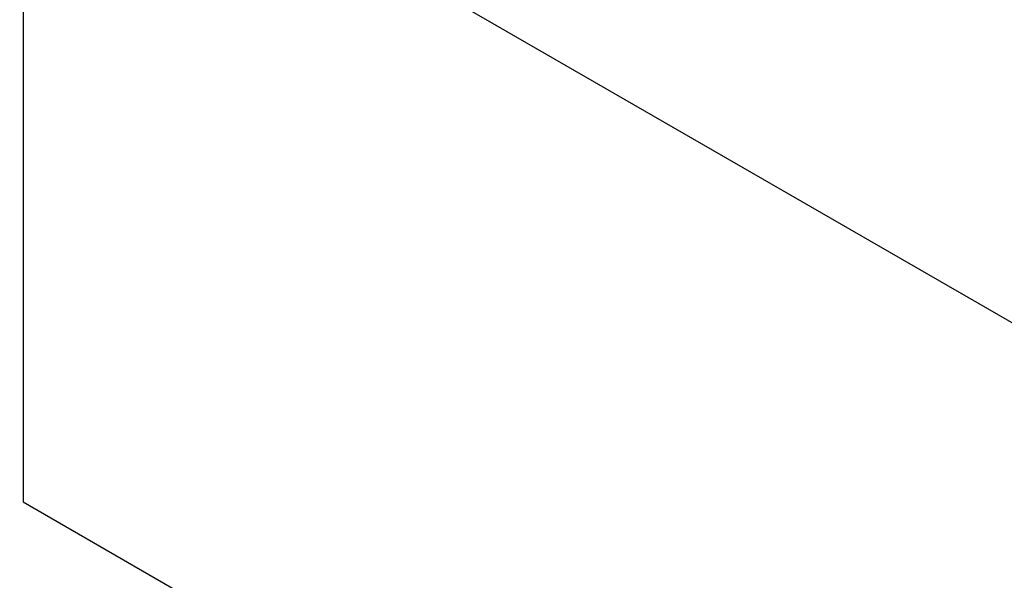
# Model space of a CAD drawing. Header units: millimetres. Extents: x 0 to 844, y -2 to 552.
# Tile 72 of 151: x 617.7 to 623.71, y 415.55 to 418.97. Entities that reach past the tile are written whole.
import ezdxf

# ---------------------------------------------------------------- set-up
doc = ezdxf.new("R2010")
doc.units = ezdxf.units.MM
doc.styles.get("Standard").update_dxf_attribs({"font": 'GOTHIC.TTF'})
doc.dimstyles.new('SLDDIMSTYLE7', dxfattribs={"dimtxt": 0.18, "dimasz": 1.3208, "dimexe": 0, "dimexo": 0.0625, "dimgap": 0, "dimtad": 0, "dimtih": 1, "dimtoh": 1, "dimdec": 0, "dimrnd": 1e-09, "dimzin": 0, "dimdsep": 46, "dimtxsty": 'STANDARD', "dimblk1": 'DOT', "dimblk2": 'DOT', "dimsah": 1, "dimcen": 0.09, "dimadec": 0, "dimazin": 0, "dimtfac": 1.3208, "dimtdec": 0, "dimtofl": 0, "dimtmove": 0, "dimatfit": 3, "dimldrblk": 'DOT', "dimfxl": 1, "dimfrac": 2, "dimtolj": 1, "dimtzin": 0, "dimarcsym": 0})

# ---------------------------------------------------------------- blocks, each defined once
blk = doc.blocks.new('_Dot')
at = {"color": 0, "linetype": 'ByBlock', "lineweight": -2}
blk.add_line((-0.5, 0), (-1, 0), dxfattribs=at)
at = {"color": 0, "linetype": 'ByBlock', "const_width": 0.5}
blk.add_lwpolyline([(-0.25, 0, 1), (0.25, 0, 1)], format="xyb", close=True, dxfattribs=at)

msp = doc.modelspace()

# ---------------------------------------------------------------- linework, layer by layer
at = {"color": 7, "linetype": 'Continuous', "lineweight": 25}
for p, q in [((614.1988, 422.638), (681.9211, 383.5428)), ((617.7192, 420.6058), (617.7192, 416.0259)), ((617.7192, 416.0259), (652.1778, 396.1334))]:
    msp.add_line(p, q, dxfattribs=at)

# ---------------------------------------------------------------- leaders
at = {"color": 7, "linetype": 'Continuous', "lineweight": 0}
msp.add_leader([(637.987, 432.771), (612.4812, 399.713), (606.1312, 399.713)], dimstyle='SLDDIMSTYLE7', dxfattribs=at)

doc.saveas('drawing.dxf')
